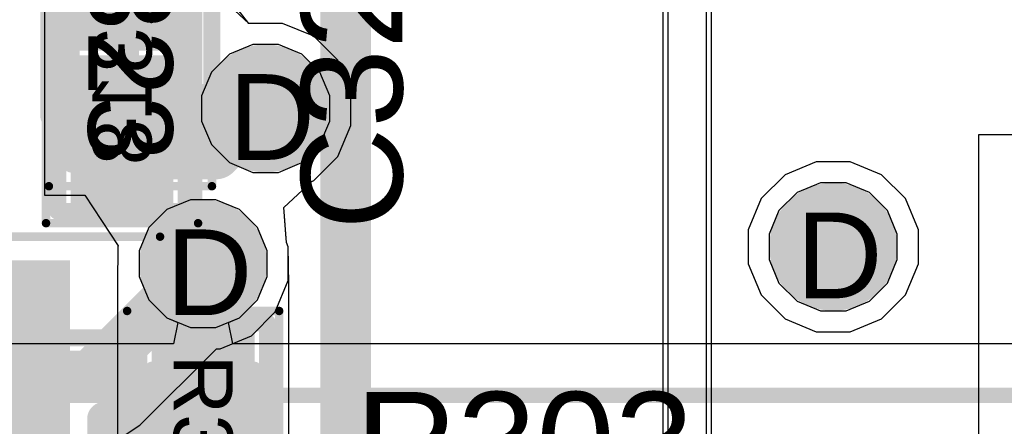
# Model space of a CAD drawing. Header units: inches. Extents: x -6 to 11.2, y -2.2 to 8.3.
# Tile 180 of 256: x 2.2612 to 2.4907, y 1.842 to 1.9368. Entities that reach past the tile are written whole.
import ezdxf

# ---------------------------------------------------------------- set-up
doc = ezdxf.new("R2010")
doc.units = ezdxf.units.IN
doc.header["$MEASUREMENT"] = 0
for name, color, linetype in [('Board Layer Stack Bottom Overlay', 54, 'Continuous'), ('Board Layer Stack Bottom Solder', 6, 'Continuous'), ('Bottom Assembly', 56, 'Continuous'), ('Bottom Comp Body -Top13)-Comp Body -Bot14)', 56, 'Continuous'), ('Bottom Comp Outline -Top11)-Comp Outline -Bot12)', 56, 'Continuous'), ('Bottom Courtyard -Top15)-Courtyard -Bot16)', 56, 'Continuous'), ('Bottom Paste', 16, 'Continuous'), ('Drill Drawing', 1, 'Continuous'), ('Layer  6- Inner', 156, 'Continuous'), ('Layer 1- Top', 1, 'Continuous'), ('Layer 2- GND', 16, 'Continuous'), ('Layer 3- Inner', 16, 'Continuous'), ('Layer 4- Inner', 76, 'Continuous'), ('Layer 5- Inner', 90, 'Continuous'), ('Layer 7- PWR', 76, 'Continuous'), ('Layer 8- Bottom', 5, 'Continuous'), ('Top Assembly', 56, 'Continuous'), ('Top Comp Body -Top13)-Comp Body -Bot14)', 56, 'Continuous'), ('Top Comp Outline -Top11)-Comp Outline -Bot12)', 56, 'Continuous'), ('Top Courtyard -Top15)-Courtyard -Bot16)', 56, 'Continuous'), ('Top Overlay', 2, 'Continuous'), ('Top Paste', 8, 'Continuous'), ('Top Solder', 216, 'Continuous'), ('Via Holes', 16, 'Continuous')]:
    doc.layers.add(name, color=color, linetype=linetype)
doc.styles.add('Arial', font='txt', dxfattribs={"height": 0.2})

# ---------------------------------------------------------------- blocks, each defined once
blk = doc.blocks.new('L15002_035_79')
at = {"layer": 'Layer 1- Top'}
for points in [[(-0.03179, 0.01), (-0.00679, 0.01), (-0.00679, -0.01), (-0.03179, -0.01)], [(0.00679, 0.01), (0.03179, 0.01), (0.03179, -0.01), (0.00679, -0.01)]]:
    blk.add_hatch(color=7, dxfattribs=at).paths.add_polyline_path(points)
at = {"layer": 'Top Paste'}
for points in [[(-0.03179, 0.01), (-0.00679, 0.01), (-0.00679, -0.01), (-0.03179, -0.01)], [(0.00679, 0.01), (0.03179, 0.01), (0.03179, -0.01), (0.00679, -0.01)]]:
    blk.add_hatch(color=8, dxfattribs=at).paths.add_polyline_path(points)
at = {"layer": 'Top Solder'}
for points in [[(-0.03376, 0.01197), (-0.00482, 0.01197), (-0.00482, -0.01197), (-0.03376, -0.01197)], [(0.00482, 0.01197), (0.03376, 0.01197), (0.03376, -0.01197), (0.00482, -0.01197)]]:
    blk.add_hatch(color=216, dxfattribs=at).paths.add_polyline_path(points)
at = {"layer": 'Top Comp Body -Top13)-Comp Body -Bot14)'}
for points in [[(-0.02165, -0.01181, 0.00394, 0.00394, 0), (-0.02165, 0.01181, 0.00394, 0.00394, 0)], [(0.02165, 0.01181, 0.00394, 0.00394, 0), (-0.02165, 0.01181, 0.00394, 0.00394, 0)], [(0.02165, -0.01181, 0.00394, 0.00394, 0), (0.02165, 0.01181, 0.00394, 0.00394, 0)], [(0.02165, -0.01181, 0.00394, 0.00394, 0), (-0.02165, -0.01181, 0.00394, 0.00394, 0)]]:
    blk.add_lwpolyline(points, format="xyseb", dxfattribs=at)
for points in [[(-0.02264, 0.01181, 0.00197, 0.00197, 1), (-0.02067, 0.01181, 0.00197, 0.00197, 1)], [(-0.02264, 0.01181, 0.00197, 0.00197, 1), (-0.02067, 0.01181, 0.00197, 0.00197, 1)], [(0.02067, 0.01181, 0.00197, 0.00197, 1), (0.02264, 0.01181, 0.00197, 0.00197, 1)], [(0.02067, 0.01181, 0.00197, 0.00197, 1), (0.02264, 0.01181, 0.00197, 0.00197, 1)], [(-0.02264, -0.01181, 0.00197, 0.00197, 1), (-0.02067, -0.01181, 0.00197, 0.00197, 1)], [(-0.02264, -0.01181, 0.00197, 0.00197, 1), (-0.02067, -0.01181, 0.00197, 0.00197, 1)], [(0.02067, -0.01181, 0.00197, 0.00197, 1), (0.02264, -0.01181, 0.00197, 0.00197, 1)], [(0.02067, -0.01181, 0.00197, 0.00197, 1), (0.02264, -0.01181, 0.00197, 0.00197, 1)]]:
    blk.add_lwpolyline(points, format="xyseb", close=True, dxfattribs=at)
at = {"layer": 'Top Comp Outline -Top11)-Comp Outline -Bot12)'}
for points in [[(0.03268, 0.01496, 0.00394, 0.00394, 0), (-0.03268, 0.01496, 0.00394, 0.00394, 0)], [(-0.03268, -0.01496, 0.00394, 0.00394, 0), (-0.03268, 0.01496, 0.00394, 0.00394, 0)], [(0.03268, -0.01496, 0.00394, 0.00394, 0), (0.03268, 0.01496, 0.00394, 0.00394, 0)], [(0.03268, -0.01496, 0.00394, 0.00394, 0), (-0.03268, -0.01496, 0.00394, 0.00394, 0)]]:
    blk.add_lwpolyline(points, format="xyseb", dxfattribs=at)
for points in [[(-0.03366, 0.01496, 0.00197, 0.00197, 1), (-0.03169, 0.01496, 0.00197, 0.00197, 1)], [(-0.03366, 0.01496, 0.00197, 0.00197, 1), (-0.03169, 0.01496, 0.00197, 0.00197, 1)], [(0.03169, 0.01496, 0.00197, 0.00197, 1), (0.03366, 0.01496, 0.00197, 0.00197, 1)], [(0.03169, 0.01496, 0.00197, 0.00197, 1), (0.03366, 0.01496, 0.00197, 0.00197, 1)], [(-0.03366, -0.01496, 0.00197, 0.00197, 1), (-0.03169, -0.01496, 0.00197, 0.00197, 1)], [(-0.03366, -0.01496, 0.00197, 0.00197, 1), (-0.03169, -0.01496, 0.00197, 0.00197, 1)], [(0.03169, -0.01496, 0.00197, 0.00197, 1), (0.03366, -0.01496, 0.00197, 0.00197, 1)], [(0.03169, -0.01496, 0.00197, 0.00197, 1), (0.03366, -0.01496, 0.00197, 0.00197, 1)]]:
    blk.add_lwpolyline(points, format="xyseb", close=True, dxfattribs=at)
at = {"layer": 'Top Courtyard -Top15)-Courtyard -Bot16)'}
for points in [[(0.03543, 0.01772, 0.00197, 0.00197, 0), (-0.03543, 0.01772, 0.00197, 0.00197, 0)], [(-0.03543, -0.01772, 0.00197, 0.00197, 0), (-0.03543, 0.01772, 0.00197, 0.00197, 0)], [(0.03543, -0.01772, 0.00197, 0.00197, 0), (0.03543, 0.01772, 0.00197, 0.00197, 0)], [(0, -0.01181, 0.00394, 0.00394, 0), (0, 0.01181, 0.00394, 0.00394, 0)], [(0.01181, 0, 0.00394, 0.00394, 0), (-0.01181, 0, 0.00394, 0.00394, 0)], [(0.03543, -0.01772, 0.00197, 0.00197, 0), (-0.03543, -0.01772, 0.00197, 0.00197, 0)]]:
    blk.add_lwpolyline(points, format="xyseb", dxfattribs=at)
for points in [[(-0.03593, 0.01772, 0.000984, 0.000984, 1), (-0.03494, 0.01772, 0.000984, 0.000984, 1)], [(-0.03593, 0.01772, 0.000984, 0.000984, 1), (-0.03494, 0.01772, 0.000984, 0.000984, 1)], [(0.03494, 0.01772, 0.000984, 0.000984, 1), (0.03593, 0.01772, 0.000984, 0.000984, 1)], [(0.03494, 0.01772, 0.000984, 0.000984, 1), (0.03593, 0.01772, 0.000984, 0.000984, 1)], [(-0.00098, 0.01181, 0.00197, 0.00197, 1), (0.00098, 0.01181, 0.00197, 0.00197, 1)], [(-0.0128, 0, 0.00197, 0.00197, 1), (-0.01083, 0, 0.00197, 0.00197, 1)], [(0.01083, 0, 0.00197, 0.00197, 1), (0.0128, 0, 0.00197, 0.00197, 1)], [(-0.00098, -0.01181, 0.00197, 0.00197, 1), (0.00098, -0.01181, 0.00197, 0.00197, 1)], [(-0.03593, -0.01772, 0.000984, 0.000984, 1), (-0.03494, -0.01772, 0.000984, 0.000984, 1)], [(-0.03593, -0.01772, 0.000984, 0.000984, 1), (-0.03494, -0.01772, 0.000984, 0.000984, 1)], [(0.03494, -0.01772, 0.000984, 0.000984, 1), (0.03593, -0.01772, 0.000984, 0.000984, 1)], [(0.03494, -0.01772, 0.000984, 0.000984, 1), (0.03593, -0.01772, 0.000984, 0.000984, 1)]]:
    blk.add_lwpolyline(points, format="xyseb", close=True, dxfattribs=at)
at = {"layer": 'Top Overlay'}
for points in [[(0.01988, 0.01614, 0.00394, 0.00394, 0), (-0.0187, 0.01614, 0.00394, 0.00394, 0)], [(0.01988, -0.01614, 0.00394, 0.00394, 0), (-0.0187, -0.01614, 0.00394, 0.00394, 0)]]:
    blk.add_lwpolyline(points, format="xyseb", dxfattribs=at)
for points in [[(-0.01969, 0.01614, 0.00197, 0.00197, 1), (-0.01772, 0.01614, 0.00197, 0.00197, 1)], [(0.0189, 0.01614, 0.00197, 0.00197, 1), (0.02087, 0.01614, 0.00197, 0.00197, 1)], [(-0.01969, -0.01614, 0.00197, 0.00197, 1), (-0.01772, -0.01614, 0.00197, 0.00197, 1)], [(0.0189, -0.01614, 0.00197, 0.00197, 1), (0.02087, -0.01614, 0.00197, 0.00197, 1)]]:
    blk.add_lwpolyline(points, format="xyseb", close=True, dxfattribs=at)
at = {"layer": 'Top Comp Outline -Top11)-Comp Outline -Bot12)', "style": 'Arial'}
blk.add_text('R303', height=0.01378, dxfattribs=at).set_placement((-0.02525, -0.00689))
blk = doc.blocks.new('L15002_035_B_464')
at = {"layer": 'Board Layer Stack Bottom Solder'}
for points in [[(-0.03376, 0.01197), (-0.00482, 0.01197), (-0.00482, -0.01197), (-0.03376, -0.01197)], [(0.00482, 0.01197), (0.03376, 0.01197), (0.03376, -0.01197), (0.00482, -0.01197)]]:
    blk.add_hatch(color=6, dxfattribs=at).paths.add_polyline_path(points)
at = {"layer": 'Bottom Paste'}
for points in [[(-0.03179, 0.01), (-0.00679, 0.01), (-0.00679, -0.01), (-0.03179, -0.01)], [(0.00679, 0.01), (0.03179, 0.01), (0.03179, -0.01), (0.00679, -0.01)]]:
    blk.add_hatch(color=16, dxfattribs=at).paths.add_polyline_path(points)
at = {"layer": 'Layer 8- Bottom'}
for points in [[(-0.03179, 0.01), (-0.00679, 0.01), (-0.00679, -0.01), (-0.03179, -0.01)], [(0.00679, 0.01), (0.03179, 0.01), (0.03179, -0.01), (0.00679, -0.01)]]:
    blk.add_hatch(color=7, dxfattribs=at).paths.add_polyline_path(points)
at = {"layer": 'Board Layer Stack Bottom Overlay'}
for points in [[(0.01988, 0.01614, 0.00394, 0.00394, 0), (-0.0187, 0.01614, 0.00394, 0.00394, 0)], [(0.01988, -0.01614, 0.00394, 0.00394, 0), (-0.0187, -0.01614, 0.00394, 0.00394, 0)]]:
    blk.add_lwpolyline(points, format="xyseb", dxfattribs=at)
for points in [[(-0.01969, 0.01614, 0.00197, 0.00197, 1), (-0.01772, 0.01614, 0.00197, 0.00197, 1)], [(0.0189, 0.01614, 0.00197, 0.00197, 1), (0.02087, 0.01614, 0.00197, 0.00197, 1)], [(-0.01969, -0.01614, 0.00197, 0.00197, 1), (-0.01772, -0.01614, 0.00197, 0.00197, 1)], [(0.0189, -0.01614, 0.00197, 0.00197, 1), (0.02087, -0.01614, 0.00197, 0.00197, 1)]]:
    blk.add_lwpolyline(points, format="xyseb", close=True, dxfattribs=at)
at = {"layer": 'Bottom Comp Body -Top13)-Comp Body -Bot14)'}
for points in [[(0.02165, 0.01181, 0.00394, 0.00394, 0), (-0.02165, 0.01181, 0.00394, 0.00394, 0)], [(-0.02165, -0.01181, 0.00394, 0.00394, 0), (-0.02165, 0.01181, 0.00394, 0.00394, 0)], [(0.02165, -0.01181, 0.00394, 0.00394, 0), (0.02165, 0.01181, 0.00394, 0.00394, 0)], [(0.02165, -0.01181, 0.00394, 0.00394, 0), (-0.02165, -0.01181, 0.00394, 0.00394, 0)]]:
    blk.add_lwpolyline(points, format="xyseb", dxfattribs=at)
for points in [[(-0.02264, 0.01181, 0.00197, 0.00197, 1), (-0.02067, 0.01181, 0.00197, 0.00197, 1)], [(-0.02264, 0.01181, 0.00197, 0.00197, 1), (-0.02067, 0.01181, 0.00197, 0.00197, 1)], [(0.02067, 0.01181, 0.00197, 0.00197, 1), (0.02264, 0.01181, 0.00197, 0.00197, 1)], [(0.02067, 0.01181, 0.00197, 0.00197, 1), (0.02264, 0.01181, 0.00197, 0.00197, 1)], [(-0.02264, -0.01181, 0.00197, 0.00197, 1), (-0.02067, -0.01181, 0.00197, 0.00197, 1)], [(-0.02264, -0.01181, 0.00197, 0.00197, 1), (-0.02067, -0.01181, 0.00197, 0.00197, 1)], [(0.02067, -0.01181, 0.00197, 0.00197, 1), (0.02264, -0.01181, 0.00197, 0.00197, 1)], [(0.02067, -0.01181, 0.00197, 0.00197, 1), (0.02264, -0.01181, 0.00197, 0.00197, 1)]]:
    blk.add_lwpolyline(points, format="xyseb", close=True, dxfattribs=at)
at = {"layer": 'Bottom Comp Outline -Top11)-Comp Outline -Bot12)'}
for points in [[(0.03268, 0.01496, 0.00394, 0.00394, 0), (-0.03268, 0.01496, 0.00394, 0.00394, 0)], [(-0.03268, -0.01496, 0.00394, 0.00394, 0), (-0.03268, 0.01496, 0.00394, 0.00394, 0)], [(0.03268, -0.01496, 0.00394, 0.00394, 0), (0.03268, 0.01496, 0.00394, 0.00394, 0)], [(0.03268, -0.01496, 0.00394, 0.00394, 0), (-0.03268, -0.01496, 0.00394, 0.00394, 0)]]:
    blk.add_lwpolyline(points, format="xyseb", dxfattribs=at)
for points in [[(-0.03366, 0.01496, 0.00197, 0.00197, 1), (-0.03169, 0.01496, 0.00197, 0.00197, 1)], [(-0.03366, 0.01496, 0.00197, 0.00197, 1), (-0.03169, 0.01496, 0.00197, 0.00197, 1)], [(0.03169, 0.01496, 0.00197, 0.00197, 1), (0.03366, 0.01496, 0.00197, 0.00197, 1)], [(0.03169, 0.01496, 0.00197, 0.00197, 1), (0.03366, 0.01496, 0.00197, 0.00197, 1)], [(-0.03366, -0.01496, 0.00197, 0.00197, 1), (-0.03169, -0.01496, 0.00197, 0.00197, 1)], [(-0.03366, -0.01496, 0.00197, 0.00197, 1), (-0.03169, -0.01496, 0.00197, 0.00197, 1)], [(0.03169, -0.01496, 0.00197, 0.00197, 1), (0.03366, -0.01496, 0.00197, 0.00197, 1)], [(0.03169, -0.01496, 0.00197, 0.00197, 1), (0.03366, -0.01496, 0.00197, 0.00197, 1)]]:
    blk.add_lwpolyline(points, format="xyseb", close=True, dxfattribs=at)
at = {"layer": 'Bottom Courtyard -Top15)-Courtyard -Bot16)'}
for points in [[(-0.03543, -0.01772, 0.00197, 0.00197, 0), (-0.03543, 0.01772, 0.00197, 0.00197, 0)], [(0.03543, 0.01772, 0.00197, 0.00197, 0), (-0.03543, 0.01772, 0.00197, 0.00197, 0)], [(0.03543, -0.01772, 0.00197, 0.00197, 0), (0.03543, 0.01772, 0.00197, 0.00197, 0)], [(0, -0.01181, 0.00394, 0.00394, 0), (0, 0.01181, 0.00394, 0.00394, 0)], [(0.01181, 0, 0.00394, 0.00394, 0), (-0.01181, 0, 0.00394, 0.00394, 0)], [(0.03543, -0.01772, 0.00197, 0.00197, 0), (-0.03543, -0.01772, 0.00197, 0.00197, 0)]]:
    blk.add_lwpolyline(points, format="xyseb", dxfattribs=at)
for points in [[(-0.03593, 0.01772, 0.000984, 0.000984, 1), (-0.03494, 0.01772, 0.000984, 0.000984, 1)], [(-0.03593, 0.01772, 0.000984, 0.000984, 1), (-0.03494, 0.01772, 0.000984, 0.000984, 1)], [(0.03494, 0.01772, 0.000984, 0.000984, 1), (0.03593, 0.01772, 0.000984, 0.000984, 1)], [(0.03494, 0.01772, 0.000984, 0.000984, 1), (0.03593, 0.01772, 0.000984, 0.000984, 1)], [(-0.00098, 0.01181, 0.00197, 0.00197, 1), (0.00098, 0.01181, 0.00197, 0.00197, 1)], [(-0.0128, 0, 0.00197, 0.00197, 1), (-0.01083, 0, 0.00197, 0.00197, 1)], [(0.01083, 0, 0.00197, 0.00197, 1), (0.0128, 0, 0.00197, 0.00197, 1)], [(-0.00098, -0.01181, 0.00197, 0.00197, 1), (0.00098, -0.01181, 0.00197, 0.00197, 1)], [(-0.03593, -0.01772, 0.000984, 0.000984, 1), (-0.03494, -0.01772, 0.000984, 0.000984, 1)], [(-0.03593, -0.01772, 0.000984, 0.000984, 1), (-0.03494, -0.01772, 0.000984, 0.000984, 1)], [(0.03494, -0.01772, 0.000984, 0.000984, 1), (0.03593, -0.01772, 0.000984, 0.000984, 1)], [(0.03494, -0.01772, 0.000984, 0.000984, 1), (0.03593, -0.01772, 0.000984, 0.000984, 1)]]:
    blk.add_lwpolyline(points, format="xyseb", close=True, dxfattribs=at)
at = {"layer": 'Bottom Comp Outline -Top11)-Comp Outline -Bot12)', "style": 'Arial', "text_generation_flag": 2}
blk.add_text('R318', height=0.01378, rotation=-180, dxfattribs=at).set_placement((-0.02411, 0.00689))
blk = doc.blocks.new('FP_IHLP_5050CE_FP_3_175_3_MFG_B_477')
at = {"layer": 'Board Layer Stack Bottom Overlay'}
blk.add_lwpolyline([(0.26732, -0.25394, 0.00787, 0.00787, 0), (-0.26732, -0.25394, 0.00787, 0.00787, 0)], format="xyseb", dxfattribs=at)
at = {"layer": 'Bottom Assembly'}
blk.add_lwpolyline([(0.32677, -0.25787, 0.00787, 0.00787, 0), (-0.32677, -0.25787, 0.00787, 0.00787, 0)], format="xyseb", dxfattribs=at)
at = {"layer": 'Bottom Comp Body -Top13)-Comp Body -Bot14)'}
blk.add_lwpolyline([(0.26732, -0.25394, 0.00787, 0.00787, 0), (-0.26732, -0.25394, 0.00787, 0.00787, 0)], format="xyseb", dxfattribs=at)
at = {"layer": 'Bottom Courtyard -Top15)-Courtyard -Bot16)'}
blk.add_lwpolyline([(0.32677, -0.25787, 0.00787, 0.00787, 0), (-0.32677, -0.25787, 0.00787, 0.00787, 0)], format="xyseb", dxfattribs=at)
blk = doc.blocks.new('CAPC1005X07_F____580')
at = {"layer": 'Layer 1- Top'}
for points in [[(-0.02756, 0.01004), (-0.00787, 0.01004), (-0.00787, -0.01004), (-0.02756, -0.01004)], [(0.00787, 0.01004), (0.02756, 0.01004), (0.02756, -0.01004), (0.00787, -0.01004)]]:
    blk.add_hatch(color=7, dxfattribs=at).paths.add_polyline_path(points)
at = {"layer": 'Top Paste'}
for points in [[(-0.02756, 0.01004), (-0.00787, 0.01004), (-0.00787, -0.01004), (-0.02756, -0.01004)], [(0.00787, 0.01004), (0.02756, 0.01004), (0.02756, -0.01004), (0.00787, -0.01004)]]:
    blk.add_hatch(color=8, dxfattribs=at).paths.add_polyline_path(points)
at = {"layer": 'Top Solder'}
for points in [[(-0.03051, 0.01299), (-0.00492, 0.01299), (-0.00492, -0.01299), (-0.03051, -0.01299)], [(0.00492, 0.01299), (0.03051, 0.01299), (0.03051, -0.01299), (0.00492, -0.01299)]]:
    blk.add_hatch(color=216, dxfattribs=at).paths.add_polyline_path(points)
at = {"layer": 'Top Assembly'}
for points in [[(0.024, 0.014, 0.00394, 0.00394, 0), (-0.024, 0.014, 0.00394, 0.00394, 0)], [(-0.024, -0.014, 0.00394, 0.00394, 0), (-0.024, 0.014, 0.00394, 0.00394, 0)], [(0.024, -0.014, 0.00394, 0.00394, 0), (0.024, 0.014, 0.00394, 0.00394, 0)], [(0.024, -0.014, 0.00394, 0.00394, 0), (-0.024, -0.014, 0.00394, 0.00394, 0)]]:
    blk.add_lwpolyline(points, format="xyseb", dxfattribs=at)
for points in [[(-0.02498, 0.014, 0.00197, 0.00197, 1), (-0.02302, 0.014, 0.00197, 0.00197, 1)], [(-0.02498, 0.014, 0.00197, 0.00197, 1), (-0.02302, 0.014, 0.00197, 0.00197, 1)], [(0.02302, 0.014, 0.00197, 0.00197, 1), (0.02498, 0.014, 0.00197, 0.00197, 1)], [(0.02302, 0.014, 0.00197, 0.00197, 1), (0.02498, 0.014, 0.00197, 0.00197, 1)], [(-0.02498, -0.014, 0.00197, 0.00197, 1), (-0.02302, -0.014, 0.00197, 0.00197, 1)], [(-0.02498, -0.014, 0.00197, 0.00197, 1), (-0.02302, -0.014, 0.00197, 0.00197, 1)], [(0.02302, -0.014, 0.00197, 0.00197, 1), (0.02498, -0.014, 0.00197, 0.00197, 1)], [(0.02302, -0.014, 0.00197, 0.00197, 1), (0.02498, -0.014, 0.00197, 0.00197, 1)]]:
    blk.add_lwpolyline(points, format="xyseb", close=True, dxfattribs=at)
at = {"layer": 'Top Courtyard -Top15)-Courtyard -Bot16)'}
for points in [[(-0.03543, -0.019, 0.00197, 0.00197, 0), (-0.03543, 0.019, 0.00197, 0.00197, 0)], [(0.03543, 0.019, 0.00197, 0.00197, 0), (-0.03543, 0.019, 0.00197, 0.00197, 0)], [(0.03543, -0.019, 0.00197, 0.00197, 0), (0.03543, 0.019, 0.00197, 0.00197, 0)], [(0, -0.01181, 0.00394, 0.00394, 0), (0, 0.01181, 0.00394, 0.00394, 0)], [(0.01181, 0, 0.00394, 0.00394, 0), (-0.01181, 0, 0.00394, 0.00394, 0)], [(0.03543, -0.019, 0.00197, 0.00197, 0), (-0.03543, -0.019, 0.00197, 0.00197, 0)]]:
    blk.add_lwpolyline(points, format="xyseb", dxfattribs=at)
for points in [[(-0.03593, 0.019, 0.000984, 0.000984, 1), (-0.03494, 0.019, 0.000984, 0.000984, 1)], [(-0.03593, 0.019, 0.000984, 0.000984, 1), (-0.03494, 0.019, 0.000984, 0.000984, 1)], [(0.03494, 0.019, 0.000984, 0.000984, 1), (0.03593, 0.019, 0.000984, 0.000984, 1)], [(0.03494, 0.019, 0.000984, 0.000984, 1), (0.03593, 0.019, 0.000984, 0.000984, 1)], [(-0.00098, 0.01181, 0.00197, 0.00197, 1), (0.00098, 0.01181, 0.00197, 0.00197, 1)], [(-0.0128, 0, 0.00197, 0.00197, 1), (-0.01083, 0, 0.00197, 0.00197, 1)], [(0.01083, 0, 0.00197, 0.00197, 1), (0.0128, 0, 0.00197, 0.00197, 1)], [(-0.00098, -0.01181, 0.00197, 0.00197, 1), (0.00098, -0.01181, 0.00197, 0.00197, 1)], [(-0.03593, -0.019, 0.000984, 0.000984, 1), (-0.03494, -0.019, 0.000984, 0.000984, 1)], [(-0.03593, -0.019, 0.000984, 0.000984, 1), (-0.03494, -0.019, 0.000984, 0.000984, 1)], [(0.03494, -0.019, 0.000984, 0.000984, 1), (0.03593, -0.019, 0.000984, 0.000984, 1)], [(0.03494, -0.019, 0.000984, 0.000984, 1), (0.03593, -0.019, 0.000984, 0.000984, 1)]]:
    blk.add_lwpolyline(points, format="xyseb", close=True, dxfattribs=at)
at = {"layer": 'Top Overlay'}
for points in [[(0.01937, 0.019, 0.00394, 0.00394, 0), (-0.02, 0.019, 0.00394, 0.00394, 0)], [(0.01937, -0.019, 0.00394, 0.00394, 0), (-0.02, -0.019, 0.00394, 0.00394, 0)]]:
    blk.add_lwpolyline(points, format="xyseb", dxfattribs=at)
for points in [[(-0.02098, 0.019, 0.00197, 0.00197, 1), (-0.01902, 0.019, 0.00197, 0.00197, 1)], [(0.01839, 0.019, 0.00197, 0.00197, 1), (0.02035, 0.019, 0.00197, 0.00197, 1)], [(-0.02098, -0.019, 0.00197, 0.00197, 1), (-0.01902, -0.019, 0.00197, 0.00197, 1)], [(0.01839, -0.019, 0.00197, 0.00197, 1), (0.02035, -0.019, 0.00197, 0.00197, 1)]]:
    blk.add_lwpolyline(points, format="xyseb", close=True, dxfattribs=at)
at = {"layer": 'Top Assembly', "style": 'Arial'}
blk.add_text('C323', height=0.019685, dxfattribs=at).set_placement((-0.03608, -0.00984))
blk = doc.blocks.new('L15006_M_____B_582')
at = {"layer": 'Board Layer Stack Bottom Solder'}
for points in [[(-0.08697, -0.04197), (-0.08697, 0.04197), (-0.03303, 0.04197), (-0.03303, -0.04197)], [(0.03303, -0.04197), (0.03303, 0.04197), (0.08697, 0.04197), (0.08697, -0.04197)]]:
    blk.add_hatch(color=6, dxfattribs=at).paths.add_polyline_path(points)
at = {"layer": 'Bottom Paste'}
for points in [[(-0.085, -0.04), (-0.085, 0.04), (-0.035, 0.04), (-0.035, -0.04)], [(0.035, -0.04), (0.035, 0.04), (0.085, 0.04), (0.085, -0.04)]]:
    blk.add_hatch(color=16, dxfattribs=at).paths.add_polyline_path(points)
at = {"layer": 'Layer 8- Bottom'}
for points in [[(-0.085, -0.04), (-0.085, 0.04), (-0.035, 0.04), (-0.035, -0.04)], [(0.035, -0.04), (0.035, 0.04), (0.085, 0.04), (0.085, -0.04)]]:
    blk.add_hatch(color=7, dxfattribs=at).paths.add_polyline_path(points)
at = {"layer": 'Board Layer Stack Bottom Overlay'}
for points in [[(-0.05, 0.05, 0.008, 0.008, 0), (0.05, 0.05, 0.008, 0.008, 0)], [(-0.05, -0.05, 0.008, 0.008, 0), (0.05, -0.05, 0.008, 0.008, 0)]]:
    blk.add_lwpolyline(points, format="xyseb", dxfattribs=at)
for points in [[(-0.052, 0.05, 0.004, 0.004, 1), (-0.048, 0.05, 0.004, 0.004, 1)], [(0.048, 0.05, 0.004, 0.004, 1), (0.052, 0.05, 0.004, 0.004, 1)], [(-0.052, -0.05, 0.004, 0.004, 1), (-0.048, -0.05, 0.004, 0.004, 1)], [(0.048, -0.05, 0.004, 0.004, 1), (0.052, -0.05, 0.004, 0.004, 1)]]:
    blk.add_lwpolyline(points, format="xyseb", close=True, dxfattribs=at)
at = {"layer": 'Bottom Comp Body -Top13)-Comp Body -Bot14)'}
for points in [[(-0.0689, 0.05315, 0.00394, 0.00394, 0), (0.0689, 0.05315, 0.00394, 0.00394, 0)], [(-0.0689, 0.05315, 0.00394, 0.00394, 0), (-0.0689, -0.05315, 0.00394, 0.00394, 0)], [(0.0689, 0.05315, 0.00394, 0.00394, 0), (0.0689, -0.05315, 0.00394, 0.00394, 0)], [(-0.0689, -0.05315, 0.00394, 0.00394, 0), (0.0689, -0.05315, 0.00394, 0.00394, 0)]]:
    blk.add_lwpolyline(points, format="xyseb", dxfattribs=at)
for points in [[(-0.06988, 0.05315, 0.00197, 0.00197, 1), (-0.06791, 0.05315, 0.00197, 0.00197, 1)], [(-0.06988, 0.05315, 0.00197, 0.00197, 1), (-0.06791, 0.05315, 0.00197, 0.00197, 1)], [(0.06791, 0.05315, 0.00197, 0.00197, 1), (0.06988, 0.05315, 0.00197, 0.00197, 1)], [(0.06791, 0.05315, 0.00197, 0.00197, 1), (0.06988, 0.05315, 0.00197, 0.00197, 1)], [(-0.06988, -0.05315, 0.00197, 0.00197, 1), (-0.06791, -0.05315, 0.00197, 0.00197, 1)], [(-0.06988, -0.05315, 0.00197, 0.00197, 1), (-0.06791, -0.05315, 0.00197, 0.00197, 1)], [(0.06791, -0.05315, 0.00197, 0.00197, 1), (0.06988, -0.05315, 0.00197, 0.00197, 1)], [(0.06791, -0.05315, 0.00197, 0.00197, 1), (0.06988, -0.05315, 0.00197, 0.00197, 1)]]:
    blk.add_lwpolyline(points, format="xyseb", close=True, dxfattribs=at)
at = {"layer": 'Bottom Courtyard -Top15)-Courtyard -Bot16)'}
for points in [[(-0.09252, 0.06299, 0.00197, 0.00197, 0), (0.09252, 0.06299, 0.00197, 0.00197, 0)], [(-0.09252, 0.06299, 0.00197, 0.00197, 0), (-0.09252, -0.06299, 0.00197, 0.00197, 0)], [(0.09252, 0.06299, 0.00197, 0.00197, 0), (0.09252, -0.06299, 0.00197, 0.00197, 0)], [(0, 0.01969, 0.00394, 0.00394, 0), (0, -0.01969, 0.00394, 0.00394, 0)], [(-0.01969, 0, 0.00394, 0.00394, 0), (0.01969, 0, 0.00394, 0.00394, 0)], [(-0.09252, -0.06299, 0.00197, 0.00197, 0), (0.09252, -0.06299, 0.00197, 0.00197, 0)]]:
    blk.add_lwpolyline(points, format="xyseb", dxfattribs=at)
for points in [[(-0.09301, 0.06299, 0.000984, 0.000984, 1), (-0.09203, 0.06299, 0.000984, 0.000984, 1)], [(-0.09301, 0.06299, 0.000984, 0.000984, 1), (-0.09203, 0.06299, 0.000984, 0.000984, 1)], [(0.09203, 0.06299, 0.000984, 0.000984, 1), (0.09301, 0.06299, 0.000984, 0.000984, 1)], [(0.09203, 0.06299, 0.000984, 0.000984, 1), (0.09301, 0.06299, 0.000984, 0.000984, 1)], [(-0.00098, 0.01969, 0.00197, 0.00197, 1), (0.00098, 0.01969, 0.00197, 0.00197, 1)], [(-0.02067, 0, 0.00197, 0.00197, 1), (-0.0187, 0, 0.00197, 0.00197, 1)], [(0.0187, 0, 0.00197, 0.00197, 1), (0.02067, 0, 0.00197, 0.00197, 1)], [(-0.00098, -0.01969, 0.00197, 0.00197, 1), (0.00098, -0.01969, 0.00197, 0.00197, 1)], [(-0.09301, -0.06299, 0.000984, 0.000984, 1), (-0.09203, -0.06299, 0.000984, 0.000984, 1)], [(-0.09301, -0.06299, 0.000984, 0.000984, 1), (-0.09203, -0.06299, 0.000984, 0.000984, 1)], [(0.09203, -0.06299, 0.000984, 0.000984, 1), (0.09301, -0.06299, 0.000984, 0.000984, 1)], [(0.09203, -0.06299, 0.000984, 0.000984, 1), (0.09301, -0.06299, 0.000984, 0.000984, 1)]]:
    blk.add_lwpolyline(points, format="xyseb", close=True, dxfattribs=at)

msp = doc.modelspace()

# ---------------------------------------------------------------- hatches: boundary and pattern name
at = {"layer": 'Layer 1- Top'}
h = msp.add_hatch(color=7, dxfattribs=at)
edge = h.paths.add_edge_path()
edge.add_arc((2.3185, 1.91614), 0.00984, 0, 360)
h = msp.add_hatch(color=7, dxfattribs=at)
edge = h.paths.add_edge_path()
edge.add_arc((2.45079, 1.88386), 0.00984, 0, 360)
h = msp.add_hatch(color=7, dxfattribs=at)
edge = h.paths.add_edge_path()
edge.add_arc((2.30394, 1.87992), 0.00984, 0, 360)
at = {"layer": 'Layer 2- GND'}
h = msp.add_hatch(color=7, dxfattribs=at)
edge = h.paths.add_edge_path()
edge.add_arc((2.3185, 1.91614), 0.01492, 0, 360)
h = msp.add_hatch(color=7, dxfattribs=at)
edge = h.paths.add_edge_path()
edge.add_arc((2.45079, 1.88386), 0.01492, 0, 360)
h = msp.add_hatch(color=7, dxfattribs=at)
edge = h.paths.add_edge_path()
edge.add_arc((2.30394, 1.87992), 0.01492, 0, 360)
at = {"layer": 'Layer 4- Inner'}
h = msp.add_hatch(color=7, dxfattribs=at)
edge = h.paths.add_edge_path()
edge.add_arc((2.45079, 1.88386), 0.00984, 0, 360)
h = msp.add_hatch(color=7, dxfattribs=at)
edge = h.paths.add_edge_path()
edge.add_arc((2.30394, 1.87992), 0.00984, 0, 360)
at = {"layer": 'Layer 7- PWR'}
h = msp.add_hatch(color=7, dxfattribs=at)
edge = h.paths.add_edge_path()
edge.add_arc((2.3185, 1.91614), 0.01492, 0, 360)
h = msp.add_hatch(color=7, dxfattribs=at)
edge = h.paths.add_edge_path()
edge.add_arc((2.45079, 1.88386), 0.01492, 0, 360)
h = msp.add_hatch(color=7, dxfattribs=at)
edge = h.paths.add_edge_path()
edge.add_arc((2.30394, 1.87992), 0.01492, 0, 360)
at = {"layer": 'Layer 8- Bottom'}
h = msp.add_hatch(color=7, dxfattribs=at)
edge = h.paths.add_edge_path()
edge.add_arc((2.3185, 1.91614), 0.00984, 0, 360)
h = msp.add_hatch(color=7, dxfattribs=at)
edge = h.paths.add_edge_path()
edge.add_arc((2.45079, 1.88386), 0.00984, 0, 360)
h = msp.add_hatch(color=7, dxfattribs=at)
edge = h.paths.add_edge_path()
edge.add_arc((2.30394, 1.87992), 0.00984, 0, 360)
at = {"layer": 'Via Holes'}
h = msp.add_hatch(color=7, dxfattribs=at)
edge = h.paths.add_edge_path()
edge.add_arc((2.3185, 1.91614), 0.00492, 0, 360)
h = msp.add_hatch(color=7, dxfattribs=at)
edge = h.paths.add_edge_path()
edge.add_arc((2.45079, 1.88386), 0.00492, 0, 360)
h = msp.add_hatch(color=7, dxfattribs=at)
edge = h.paths.add_edge_path()
edge.add_arc((2.30394, 1.87992), 0.00492, 0, 360)

# ---------------------------------------------------------------- linework, layer by layer
at = {"layer": 'Layer  6- Inner'}
for p, q in [((2.31554, 1.93106), (2.31005, 1.92879)), ((2.32147, 1.93106), (2.31554, 1.93106)), ((2.32696, 1.92879), (2.32147, 1.93106)), ((2.31005, 1.92879), (2.30585, 1.92459)), ((2.33115, 1.92459), (2.32696, 1.92879)), ((2.30585, 1.92459), (2.30358, 1.91911)), ((2.33343, 1.91911), (2.33115, 1.92459)), ((2.30358, 1.91911), (2.30358, 1.91317)), ((2.33343, 1.91317), (2.33343, 1.91911)), ((2.30358, 1.91317), (2.30585, 1.90769)), ((2.33115, 1.90769), (2.33343, 1.91317)), ((2.30585, 1.90769), (2.31005, 1.90349)), ((2.32696, 1.90349), (2.33115, 1.90769)), ((2.31005, 1.90349), (2.31554, 1.90122)), ((2.32147, 1.90122), (2.32696, 1.90349)), ((2.31554, 1.90122), (2.32147, 1.90122)), ((2.44782, 1.89878), (2.44234, 1.89651)), ((2.45376, 1.89878), (2.44782, 1.89878)), ((2.45924, 1.89651), (2.45376, 1.89878)), ((2.44234, 1.89651), (2.43814, 1.89231)), ((2.46344, 1.89231), (2.45924, 1.89651)), ((2.30097, 1.89484), (2.29548, 1.89257)), ((2.3069, 1.89484), (2.30097, 1.89484)), ((2.31239, 1.89257), (2.3069, 1.89484)), ((2.29548, 1.89257), (2.29129, 1.88837)), ((2.31659, 1.88837), (2.31239, 1.89257)), ((2.43814, 1.89231), (2.43587, 1.88683)), ((2.46571, 1.88683), (2.46344, 1.89231)), ((2.29129, 1.88837), (2.28902, 1.88289)), ((2.31886, 1.88289), (2.31659, 1.88837)), ((2.43587, 1.88683), (2.43587, 1.88089)), ((2.46571, 1.88089), (2.46571, 1.88683)), ((2.28902, 1.88289), (2.28902, 1.87695)), ((2.31886, 1.87695), (2.31886, 1.88289)), ((2.43587, 1.88089), (2.43814, 1.87541)), ((2.46344, 1.87541), (2.46571, 1.88089)), ((2.28902, 1.87695), (2.29129, 1.87147)), ((2.31659, 1.87147), (2.31886, 1.87695)), ((2.43814, 1.87541), (2.44234, 1.87121)), ((2.45924, 1.87121), (2.46344, 1.87541)), ((2.29129, 1.87147), (2.29548, 1.86727)), ((2.31239, 1.86727), (2.31659, 1.87147)), ((2.44234, 1.87121), (2.44782, 1.86894)), ((2.45376, 1.86894), (2.45924, 1.87121)), ((2.44782, 1.86894), (2.45376, 1.86894)), ((2.29548, 1.86727), (2.30097, 1.865)), ((2.3069, 1.865), (2.31239, 1.86727)), ((2.30097, 1.865), (2.3069, 1.865))]:
    msp.add_line(p, q, dxfattribs=at)
at = {"layer": 'Layer 1- Top'}
for p, q in [((2.26695, 1.97098), (2.26695, 1.9313)), ((2.31456, 1.93598), (2.30703, 1.94565)), ((2.32245, 1.93598), (2.31456, 1.93598)), ((2.32974, 1.93296), (2.32245, 1.93598)), ((2.33533, 1.92738), (2.32974, 1.93296)), ((2.26695, 1.9313), (2.26695, 1.89587)), ((2.33835, 1.92009), (2.33533, 1.92738)), ((2.33835, 1.91219), (2.33835, 1.92009)), ((2.33533, 1.9049), (2.33835, 1.91219)), ((2.32974, 1.89932), (2.33533, 1.9049)), ((2.44684, 1.9037), (2.43955, 1.90068)), ((2.45473, 1.9037), (2.44684, 1.9037)), ((2.46203, 1.90068), (2.45473, 1.9037)), ((2.43955, 1.90068), (2.43397, 1.8951)), ((2.46761, 1.8951), (2.46203, 1.90068)), ((2.32272, 1.89299), (2.32927, 1.89912)), ((2.32927, 1.89912), (2.32974, 1.89932)), ((2.26695, 1.89587), (2.27639, 1.89587)), ((2.27639, 1.89587), (2.28417, 1.88406)), ((2.43397, 1.8951), (2.43094, 1.88781)), ((2.47063, 1.88781), (2.46761, 1.8951)), ((2.32321, 1.88677), (2.32272, 1.89299)), ((2.32337, 1.88487), (2.32321, 1.88677)), ((2.43094, 1.88781), (2.43094, 1.87991)), ((2.47063, 1.87991), (2.47063, 1.88781)), ((2.28417, 1.88406), (2.28409, 1.88387)), ((2.32378, 1.88387), (2.32337, 1.88487)), ((2.28409, 1.88387), (2.28394, 1.87526)), ((2.32394, 1.87526), (2.32378, 1.88387)), ((2.43094, 1.87991), (2.43397, 1.87262)), ((2.46761, 1.87262), (2.47063, 1.87991)), ((2.28394, 1.87526), (2.28394, 1.87526)), ((2.28394, 1.87526), (2.28394, 1.83026)), ((2.32394, 1.83026), (2.32394, 1.87526)), ((2.32394, 1.87526), (2.32394, 1.87526)), ((2.43397, 1.87262), (2.43955, 1.86704)), ((2.46203, 1.86704), (2.46761, 1.87262)), ((2.43955, 1.86704), (2.44684, 1.86402)), ((2.45473, 1.86402), (2.46203, 1.86704)), ((2.44684, 1.86402), (2.45473, 1.86402))]:
    msp.add_line(p, q, dxfattribs=at)
for points in [[(2.28699, 1.91571, 0.01181, 0.01181, 0), (2.2872, 1.91593, 0.01181, 0.01181, 0)], [(2.2872, 1.91593, 0.01181, 0.01181, 0), (2.31829, 1.91593, 0.01181, 0.01181, 0)], [(2.31829, 1.91593, 0.01181, 0.01181, 0), (2.3185, 1.91614, 0.01181, 0.01181, 0)], [(2.30394, 1.88031, 0.01181, 0.01181, 0), (2.30472, 1.8811, 0.01181, 0.01181, 0)], [(2.30394, 1.87992, 0.01181, 0.01181, 0), (2.30394, 1.88031, 0.01181, 0.01181, 0)], [(2.30394, 1.85276, 0.01181, 0.01181, 0), (2.30394, 1.87992, 0.01181, 0.01181, 0)]]:
    msp.add_lwpolyline(points, format="xyseb", dxfattribs=at)
for points in [[(2.28403, 1.91571, 0.00591, 0.00591, 1), (2.28994, 1.91571, 0.00591, 0.00591, 1)], [(2.28425, 1.91593, 0.00591, 0.00591, 1), (2.29016, 1.91593, 0.00591, 0.00591, 1)], [(2.28425, 1.91593, 0.00591, 0.00591, 1), (2.29016, 1.91593, 0.00591, 0.00591, 1)], [(2.31534, 1.91593, 0.00591, 0.00591, 1), (2.32124, 1.91593, 0.00591, 0.00591, 1)], [(2.31534, 1.91593, 0.00591, 0.00591, 1), (2.32124, 1.91593, 0.00591, 0.00591, 1)], [(2.31555, 1.91614, 0.00591, 0.00591, 1), (2.32146, 1.91614, 0.00591, 0.00591, 1)], [(2.30177, 1.8811, 0.00591, 0.00591, 1), (2.30768, 1.8811, 0.00591, 0.00591, 1)], [(2.30098, 1.88031, 0.00591, 0.00591, 1), (2.30689, 1.88031, 0.00591, 0.00591, 1)], [(2.30098, 1.88031, 0.00591, 0.00591, 1), (2.30689, 1.88031, 0.00591, 0.00591, 1)], [(2.30098, 1.87992, 0.00591, 0.00591, 1), (2.30689, 1.87992, 0.00591, 0.00591, 1)], [(2.30098, 1.87992, 0.00591, 0.00591, 1), (2.30689, 1.87992, 0.00591, 0.00591, 1)], [(2.30098, 1.85276, 0.00591, 0.00591, 1), (2.30689, 1.85276, 0.00591, 0.00591, 1)]]:
    msp.add_lwpolyline(points, format="xyseb", close=True, dxfattribs=at)
at = {"layer": 'Layer 3- Inner'}
for p, q in [((2.31554, 1.93106), (2.31005, 1.92879)), ((2.32147, 1.93106), (2.31554, 1.93106)), ((2.32696, 1.92879), (2.32147, 1.93106)), ((2.31005, 1.92879), (2.30585, 1.92459)), ((2.33115, 1.92459), (2.32696, 1.92879)), ((2.30585, 1.92459), (2.30358, 1.91911)), ((2.33343, 1.91911), (2.33115, 1.92459)), ((2.30358, 1.91911), (2.30358, 1.91317)), ((2.33343, 1.91317), (2.33343, 1.91911)), ((2.30358, 1.91317), (2.30585, 1.90769)), ((2.33115, 1.90769), (2.33343, 1.91317)), ((2.30585, 1.90769), (2.31005, 1.90349)), ((2.32696, 1.90349), (2.33115, 1.90769)), ((2.31005, 1.90349), (2.31554, 1.90122)), ((2.32147, 1.90122), (2.32696, 1.90349)), ((2.31554, 1.90122), (2.32147, 1.90122)), ((2.44782, 1.89878), (2.44234, 1.89651)), ((2.45376, 1.89878), (2.44782, 1.89878)), ((2.45924, 1.89651), (2.45376, 1.89878)), ((2.44234, 1.89651), (2.43814, 1.89231)), ((2.46344, 1.89231), (2.45924, 1.89651)), ((2.30097, 1.89484), (2.29548, 1.89257)), ((2.3069, 1.89484), (2.30097, 1.89484)), ((2.31239, 1.89257), (2.3069, 1.89484)), ((2.29548, 1.89257), (2.29129, 1.88837)), ((2.31659, 1.88837), (2.31239, 1.89257)), ((2.43814, 1.89231), (2.43587, 1.88683)), ((2.46571, 1.88683), (2.46344, 1.89231)), ((2.29129, 1.88837), (2.28902, 1.88289)), ((2.31886, 1.88289), (2.31659, 1.88837)), ((2.43587, 1.88683), (2.43587, 1.88089)), ((2.46571, 1.88089), (2.46571, 1.88683)), ((2.28902, 1.88289), (2.28902, 1.87695)), ((2.31886, 1.87695), (2.31886, 1.88289)), ((2.43587, 1.88089), (2.43814, 1.87541)), ((2.46344, 1.87541), (2.46571, 1.88089)), ((2.28902, 1.87695), (2.29129, 1.87147)), ((2.31659, 1.87147), (2.31886, 1.87695)), ((2.43814, 1.87541), (2.44234, 1.87121)), ((2.45924, 1.87121), (2.46344, 1.87541)), ((2.29129, 1.87147), (2.29548, 1.86727)), ((2.31239, 1.86727), (2.31659, 1.87147)), ((2.44234, 1.87121), (2.44782, 1.86894)), ((2.45376, 1.86894), (2.45924, 1.87121)), ((2.44782, 1.86894), (2.45376, 1.86894)), ((2.29548, 1.86727), (2.29804, 1.86621)), ((2.29804, 1.86621), (2.29704, 1.86121)), ((2.30984, 1.86621), (2.31239, 1.86727)), ((2.31083, 1.86121), (2.30984, 1.86621)), ((2.29704, 1.86121), (1.97783, 1.86121)), ((2.77298, 1.86121), (2.31083, 1.86121))]:
    msp.add_line(p, q, dxfattribs=at)
msp.add_lwpolyline([(1.75866, 1.84921, 0.00354, 0.00354, 0), (2.77795, 1.84921, 0.00354, 0.00354, 0)], format="xyseb", dxfattribs=at)
at = {"layer": 'Layer 4- Inner'}
for p, q in [((2.4122, 2.12126), (2.4122, 1.71181)), ((2.4224, 1.71231), (2.4224, 2.12101)), ((2.31554, 1.93106), (2.31005, 1.92879)), ((2.32147, 1.93106), (2.31554, 1.93106)), ((2.32696, 1.92879), (2.32147, 1.93106)), ((2.31005, 1.92879), (2.30585, 1.92459)), ((2.33115, 1.92459), (2.32696, 1.92879)), ((2.30585, 1.92459), (2.30358, 1.91911)), ((2.33343, 1.91911), (2.33115, 1.92459)), ((2.30358, 1.91911), (2.30358, 1.91317)), ((2.33343, 1.91317), (2.33343, 1.91911)), ((2.30358, 1.91317), (2.30585, 1.90769)), ((2.33115, 1.90769), (2.33343, 1.91317)), ((2.30585, 1.90769), (2.31005, 1.90349)), ((2.32696, 1.90349), (2.33115, 1.90769)), ((2.31005, 1.90349), (2.31554, 1.90122)), ((2.32147, 1.90122), (2.32696, 1.90349)), ((2.31554, 1.90122), (2.32147, 1.90122))]:
    msp.add_line(p, q, dxfattribs=at)
at = {"layer": 'Layer 5- Inner'}
for p, q in [((2.31554, 1.93106), (2.31005, 1.92879)), ((2.32147, 1.93106), (2.31554, 1.93106)), ((2.32696, 1.92879), (2.32147, 1.93106)), ((2.31005, 1.92879), (2.30585, 1.92459)), ((2.33115, 1.92459), (2.32696, 1.92879)), ((2.30585, 1.92459), (2.30358, 1.91911)), ((2.33343, 1.91911), (2.33115, 1.92459)), ((2.30358, 1.91911), (2.30358, 1.91317)), ((2.33343, 1.91317), (2.33343, 1.91911)), ((2.30358, 1.91317), (2.30585, 1.90769)), ((2.33115, 1.90769), (2.33343, 1.91317)), ((2.30585, 1.90769), (2.31005, 1.90349)), ((2.32696, 1.90349), (2.33115, 1.90769)), ((2.31005, 1.90349), (2.31554, 1.90122)), ((2.32147, 1.90122), (2.32696, 1.90349)), ((2.31554, 1.90122), (2.32147, 1.90122)), ((2.44782, 1.89878), (2.44234, 1.89651)), ((2.45376, 1.89878), (2.44782, 1.89878)), ((2.45924, 1.89651), (2.45376, 1.89878)), ((2.44234, 1.89651), (2.43814, 1.89231)), ((2.46344, 1.89231), (2.45924, 1.89651)), ((2.30097, 1.89484), (2.29548, 1.89257)), ((2.3069, 1.89484), (2.30097, 1.89484)), ((2.31239, 1.89257), (2.3069, 1.89484)), ((2.29548, 1.89257), (2.29129, 1.88837)), ((2.31659, 1.88837), (2.31239, 1.89257)), ((2.43814, 1.89231), (2.43587, 1.88683)), ((2.46571, 1.88683), (2.46344, 1.89231)), ((2.29129, 1.88837), (2.28902, 1.88289)), ((2.31886, 1.88289), (2.31659, 1.88837)), ((2.43587, 1.88683), (2.43587, 1.88089)), ((2.46571, 1.88089), (2.46571, 1.88683)), ((2.28902, 1.88289), (2.28902, 1.87695)), ((2.31886, 1.87695), (2.31886, 1.88289)), ((2.43587, 1.88089), (2.43814, 1.87541)), ((2.46344, 1.87541), (2.46571, 1.88089)), ((2.28902, 1.87695), (2.29129, 1.87147)), ((2.31659, 1.87147), (2.31886, 1.87695)), ((2.43814, 1.87541), (2.44234, 1.87121)), ((2.45924, 1.87121), (2.46344, 1.87541)), ((2.29129, 1.87147), (2.29548, 1.86727)), ((2.31239, 1.86727), (2.31659, 1.87147)), ((2.44234, 1.87121), (2.44782, 1.86894)), ((2.45376, 1.86894), (2.45924, 1.87121)), ((2.44782, 1.86894), (2.45376, 1.86894)), ((2.29548, 1.86727), (2.30097, 1.865)), ((2.3069, 1.865), (2.31239, 1.86727)), ((2.30097, 1.865), (2.3069, 1.865))]:
    msp.add_line(p, q, dxfattribs=at)
at = {"layer": 'Layer 8- Bottom'}
for p, q in [((2.41106, 1.97126), (2.41106, 1.73032)), ((2.42126, 1.73032), (2.42126, 1.97126)), ((2.31456, 1.93598), (2.30504, 1.94483)), ((2.32245, 1.93598), (2.31456, 1.93598)), ((2.32974, 1.93296), (2.32245, 1.93598)), ((2.33533, 1.92738), (2.32974, 1.93296)), ((2.33835, 1.92009), (2.33533, 1.92738)), ((2.33835, 1.91219), (2.33835, 1.92009)), ((2.33533, 1.9049), (2.33835, 1.91219)), ((2.58915, 1.90996), (2.48466, 1.90996)), ((2.48466, 1.90996), (2.48466, 1.80547)), ((2.32974, 1.89932), (2.33533, 1.9049)), ((2.32272, 1.89299), (2.32927, 1.89912)), ((2.32927, 1.89912), (2.32974, 1.89932)), ((2.32337, 1.88487), (2.32272, 1.89299)), ((2.32378, 1.88387), (2.32337, 1.88487)), ((2.32378, 1.87597), (2.32378, 1.88387)), ((2.32076, 1.86868), (2.32378, 1.87597)), ((2.31518, 1.8631), (2.32076, 1.86868)), ((2.30788, 1.86008), (2.31518, 1.8631)), ((2.28918, 1.84223), (2.30703, 1.86008)), ((2.30703, 1.86008), (2.30788, 1.86008)), ((2.28392, 1.83872), (2.28918, 1.84223))]:
    msp.add_line(p, q, dxfattribs=at)
for points in [[(2.30686, 1.90551, 0.01181, 0.01181, 0), (2.31749, 1.91614, 0.01181, 0.01181, 0)], [(2.31749, 1.91614, 0.01181, 0.01181, 0), (2.3185, 1.91614, 0.01181, 0.01181, 0)], [(2.2865, 1.90551, 0.01181, 0.01181, 0), (2.30686, 1.90551, 0.01181, 0.01181, 0)], [(2.27772, 1.8537, 0.01181, 0.01181, 0), (2.30394, 1.87992, 0.01181, 0.01181, 0)], [(2.23091, 1.8537, 0.01181, 0.01181, 0), (2.27772, 1.8537, 0.01181, 0.01181, 0)]]:
    msp.add_lwpolyline(points, format="xyseb", dxfattribs=at)
for points in [[(2.31454, 1.91614, 0.00591, 0.00591, 1), (2.32045, 1.91614, 0.00591, 0.00591, 1)], [(2.31454, 1.91614, 0.00591, 0.00591, 1), (2.32045, 1.91614, 0.00591, 0.00591, 1)], [(2.31555, 1.91614, 0.00591, 0.00591, 1), (2.32146, 1.91614, 0.00591, 0.00591, 1)], [(2.28355, 1.90551, 0.00591, 0.00591, 1), (2.28946, 1.90551, 0.00591, 0.00591, 1)], [(2.30391, 1.90551, 0.00591, 0.00591, 1), (2.30982, 1.90551, 0.00591, 0.00591, 1)], [(2.30391, 1.90551, 0.00591, 0.00591, 1), (2.30982, 1.90551, 0.00591, 0.00591, 1)], [(2.30098, 1.87992, 0.00591, 0.00591, 1), (2.30689, 1.87992, 0.00591, 0.00591, 1)], [(2.27476, 1.8537, 0.00591, 0.00591, 1), (2.28067, 1.8537, 0.00591, 0.00591, 1)], [(2.27476, 1.8537, 0.00591, 0.00591, 1), (2.28067, 1.8537, 0.00591, 0.00591, 1)]]:
    msp.add_lwpolyline(points, format="xyseb", close=True, dxfattribs=at)

# ---------------------------------------------------------------- block references
for name, p, rotation in [('FP_IHLP_5050CE_FP_3_175_3_MFG_B_477', (2.59309, 2.01807), 270), ('CAPC1005X07_F____580', (2.28699, 1.93343), 270), ('L15002_035_B_464', (2.28504, 1.9248), 270), ('L15006_M_____B_582', (2.23091, 1.7937), 90), ('L15002_035_79', (2.30394, 1.83346), 270)]:
    msp.add_blockref(name, p, dxfattribs=dict(rotation=rotation))

# ---------------------------------------------------------------- texts
at = {"layer": 'Drill Drawing', "style": 'Arial'}
for p in [(2.30984, 1.90414), (2.44212, 1.87186), (2.29527, 1.86792)]:
    msp.add_text('D', height=0.02, dxfattribs=at).set_placement(p)
at = {"layer": 'Top Overlay', "style": 'Arial'}
msp.add_text('C323', height=0.023622, rotation=90, dxfattribs=at).set_placement((2.35039, 1.88781))
msp.add_text('R303', height=0.023622, dxfattribs=at).set_placement((2.33938, 1.82638))

doc.saveas('drawing.dxf')
